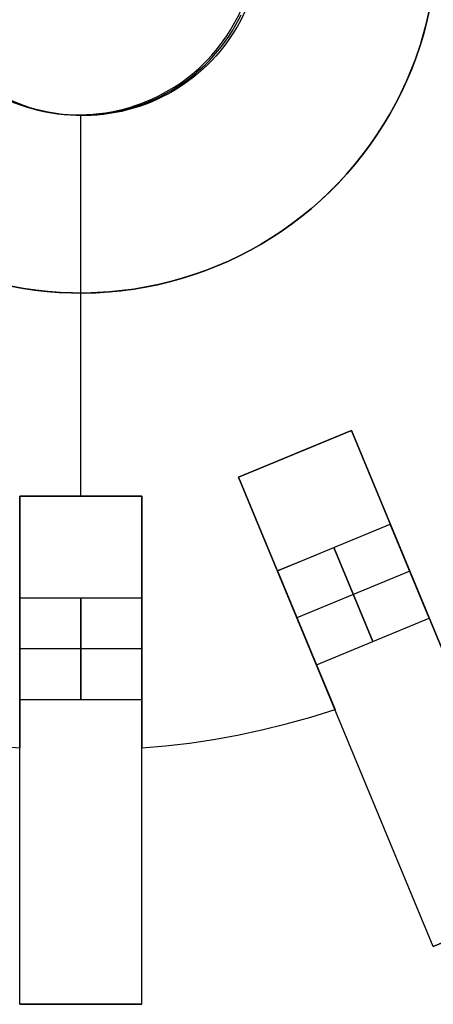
# Model space of a CAD drawing. Header units: millimetres. Extents: x 625 to 835, y -1439 to -1229.
# Tile 3 of 9: x 724 to 765, y -1439 to -1343. Entities that reach past the tile are written whole.
import ezdxf

# ---------------------------------------------------------------- set-up
doc = ezdxf.new("R2010")
doc.units = ezdxf.units.MM

msp = doc.modelspace()

# ---------------------------------------------------------------- linework, layer by layer
at = {"extrusion": (0.000142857, -2.84161e-05, 1)}
msp.add_lwpolyline([(697.664, -1321.03), (697.22, -1322.158), (696.814, -1323.301), (696.449, -1324.458), (696.124, -1325.626), (695.839, -1326.805), (695.596, -1327.993), (695.394, -1329.188), (695.233, -1330.39), (695.114, -1331.597), (695.037, -1332.807), (695.002, -1334.02), (695.009, -1335.232), (695.058, -1336.444), (695.149, -1337.653), (695.282, -1338.859), (695.457, -1340.059), (695.673, -1341.252), (695.93, -1342.437), (696.228, -1343.613), (696.566, -1344.777), (696.945, -1345.929), (697.363, -1347.067), (697.821, -1348.19), (698.317, -1349.297), (698.852, -1350.386), (699.423, -1351.455), (700.032, -1352.504), (700.676, -1353.531), (701.355, -1354.536), (702.069, -1355.516), (702.817, -1356.471), (703.597, -1357.4), (704.409, -1358.3), (705.251, -1359.173), (706.123, -1360.015), (707.024, -1360.827), (707.953, -1361.607), (708.908, -1362.355), (709.888, -1363.068), (710.892, -1363.748), (711.92, -1364.392), (712.969, -1365.001), (714.038, -1365.572), (715.127, -1366.107), (716.233, -1366.603), (717.357, -1367.06), (718.495, -1367.479), (719.647, -1367.858), (720.811, -1368.196), (721.987, -1368.494), (723.172, -1368.751), (724.365, -1368.967), (725.565, -1369.142), (726.771, -1369.275), (727.98, -1369.366), (729.192, -1369.415), (730.404, -1369.422), (731.616, -1369.387), (732.827, -1369.31), (734.034, -1369.191), (735.236, -1369.03), (736.431, -1368.828), (737.619, -1368.585), (738.798, -1368.3), (739.966, -1367.975), (741.123, -1367.61), (742.266, -1367.204), (743.394, -1366.76), (744.506, -1366.276), (745.601, -1365.755), (746.677, -1365.195), (747.733, -1364.599), (748.768, -1363.967), (749.78, -1363.299), (750.768, -1362.596), (751.732, -1361.86), (752.669, -1361.091), (753.579, -1360.289), (754.461, -1359.457), (755.314, -1358.594), (756.136, -1357.703), (756.927, -1356.784), (757.685, -1355.837), (758.41, -1354.865), (759.101, -1353.869), (759.758, -1352.849), (760.378, -1351.807), (760.962, -1350.744), (761.509, -1349.662), (762.018, -1348.561), (762.488, -1347.443), (762.92, -1346.31), (763.312, -1345.163), (763.664, -1344.002), (763.976, -1342.83), (764.246, -1341.648), (764.476, -1340.457), (764.664, -1339.259), (764.811, -1338.056), (764.916, -1336.847), (764.979, -1335.636), (765, -1334.424)], dxfattribs=at)
at = {"extrusion": (-0.000142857, 2.84161e-05, 1)}
msp.add_lwpolyline([(765.002, -1334.424), (764.981, -1335.637), (764.918, -1336.848), (764.813, -1338.056), (764.666, -1339.26), (764.478, -1340.458), (764.248, -1341.648), (763.977, -1342.83), (763.666, -1344.002), (763.314, -1345.163), (762.922, -1346.311), (762.49, -1347.444), (762.019, -1348.561), (761.511, -1349.662), (760.964, -1350.745), (760.38, -1351.807), (759.759, -1352.849), (759.103, -1353.869), (758.412, -1354.866), (757.687, -1355.838), (756.928, -1356.784), (756.138, -1357.703), (755.315, -1358.595), (754.463, -1359.457), (753.581, -1360.29), (752.671, -1361.091), (751.733, -1361.86), (750.77, -1362.597), (749.781, -1363.299), (748.769, -1363.967), (747.735, -1364.6), (746.679, -1365.196), (745.603, -1365.755), (744.508, -1366.277), (743.396, -1366.76), (742.267, -1367.205), (741.124, -1367.61), (739.968, -1367.975), (738.8, -1368.3), (737.621, -1368.585), (736.433, -1368.828), (735.237, -1369.03), (734.035, -1369.191), (732.828, -1369.31), (731.618, -1369.387), (730.406, -1369.422), (729.193, -1369.415), (727.982, -1369.366), (726.772, -1369.275), (725.567, -1369.142), (724.367, -1368.968), (723.174, -1368.752), (721.988, -1368.495), (720.813, -1368.197), (719.648, -1367.858), (718.496, -1367.479), (717.358, -1367.061), (716.235, -1366.603), (715.129, -1366.107), (714.04, -1365.573), (712.971, -1365.001), (711.922, -1364.393), (710.894, -1363.748), (709.89, -1363.069), (708.909, -1362.355), (707.955, -1361.607), (707.026, -1360.827), (706.125, -1360.016), (705.253, -1359.173), (704.41, -1358.301), (703.599, -1357.4), (702.819, -1356.471), (702.071, -1355.516), (701.357, -1354.536), (700.678, -1353.532), (700.033, -1352.504), (699.425, -1351.455), (698.853, -1350.386), (698.319, -1349.297), (697.823, -1348.191), (697.365, -1347.068), (696.947, -1345.93), (696.568, -1344.777), (696.229, -1343.613), (695.931, -1342.438), (695.674, -1341.252), (695.458, -1340.059), (695.284, -1338.859), (695.151, -1337.654), (695.06, -1336.444), (695.011, -1335.233), (695.004, -1334.02), (695.039, -1332.808), (695.116, -1331.598), (695.235, -1330.391), (695.396, -1329.189), (695.598, -1327.993), (695.841, -1326.805), (696.126, -1325.626), (696.451, -1324.458), (696.816, -1323.302), (697.221, -1322.159), (697.666, -1321.03)], dxfattribs=at)
at = {"extrusion": (0.000285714, -5.68321e-05, 1)}
msp.add_lwpolyline([(713.629, -1327.686), (713.406, -1328.251), (713.204, -1328.822), (713.021, -1329.4), (712.858, -1329.984), (712.716, -1330.574), (712.595, -1331.168), (712.493, -1331.766), (712.413, -1332.367), (712.354, -1332.97), (712.315, -1333.575), (712.298, -1334.181), (712.301, -1334.788), (712.326, -1335.394), (712.371, -1335.998), (712.438, -1336.601), (712.525, -1337.201), (712.633, -1337.798), (712.761, -1338.39), (712.91, -1338.978), (713.08, -1339.56), (713.269, -1340.136), (713.478, -1340.705), (713.707, -1341.267), (713.955, -1341.82), (714.222, -1342.364), (714.508, -1342.899), (714.812, -1343.424), (715.135, -1343.937), (715.474, -1344.439), (715.831, -1344.93), (716.205, -1345.407), (716.595, -1345.871), (717.001, -1346.322), (717.422, -1346.758), (717.858, -1347.179), (718.309, -1347.585), (718.773, -1347.975), (719.25, -1348.349), (719.741, -1348.706), (720.243, -1349.045), (720.756, -1349.368), (721.281, -1349.672), (721.816, -1349.958), (722.36, -1350.225), (722.913, -1350.473), (723.475, -1350.702), (724.044, -1350.911), (724.62, -1351.1), (725.202, -1351.27), (725.79, -1351.419), (726.382, -1351.547), (726.979, -1351.655), (727.579, -1351.742), (728.182, -1351.809), (728.786, -1351.854), (729.392, -1351.879), (729.999, -1351.882), (730.605, -1351.865), (731.21, -1351.826), (731.813, -1351.767), (732.414, -1351.687), (733.012, -1351.585), (733.606, -1351.464), (734.196, -1351.322), (734.78, -1351.159), (735.358, -1350.976), (735.929, -1350.774), (736.494, -1350.551), (737.05, -1350.31), (737.597, -1350.049), (738.135, -1349.769), (738.663, -1349.471), (739.18, -1349.155), (739.686, -1348.821), (740.181, -1348.47), (740.662, -1348.101), (741.131, -1347.717), (741.586, -1347.316), (742.027, -1346.9), (742.453, -1346.469), (742.865, -1346.023), (743.26, -1345.563), (743.639, -1345.09), (744.002, -1344.604), (744.347, -1344.106), (744.675, -1343.596), (744.986, -1343.075), (745.278, -1342.544), (745.551, -1342.002), (745.805, -1341.452), (746.041, -1340.893), (746.256, -1340.327), (746.452, -1339.753), (746.628, -1339.173), (746.784, -1338.587), (746.92, -1337.996), (747.035, -1337.4), (747.129, -1336.801), (747.202, -1336.199), (747.255, -1335.595), (747.286, -1334.99), (747.297, -1334.383)], dxfattribs=at)
at = {"extrusion": (-0.000285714, 5.68321e-05, 1)}
msp.add_lwpolyline([(747.707, -1334.465), (747.696, -1335.071), (747.665, -1335.677), (747.612, -1336.281), (747.539, -1336.883), (747.445, -1337.482), (747.33, -1338.077), (747.195, -1338.668), (747.039, -1339.254), (746.863, -1339.834), (746.667, -1340.408), (746.451, -1340.975), (746.216, -1341.534), (745.961, -1342.084), (745.688, -1342.625), (745.396, -1343.157), (745.086, -1343.678), (744.758, -1344.188), (744.412, -1344.686), (744.049, -1345.172), (743.67, -1345.645), (743.275, -1346.105), (742.864, -1346.55), (742.437, -1346.982), (741.997, -1347.398), (741.541, -1347.798), (741.073, -1348.183), (740.591, -1348.551), (740.097, -1348.903), (739.591, -1349.236), (739.073, -1349.553), (738.545, -1349.851), (738.007, -1350.13), (737.46, -1350.391), (736.904, -1350.633), (736.34, -1350.855), (735.768, -1351.058), (735.19, -1351.241), (734.606, -1351.403), (734.016, -1351.545), (733.422, -1351.667), (732.825, -1351.768), (732.224, -1351.848), (731.62, -1351.908), (731.015, -1351.946), (730.409, -1351.964), (729.803, -1351.96), (729.197, -1351.936), (728.592, -1351.89), (727.989, -1351.824), (727.389, -1351.737), (726.793, -1351.629), (726.2, -1351.5), (725.612, -1351.351), (725.03, -1351.182), (724.454, -1350.993), (723.885, -1350.783), (723.324, -1350.555), (722.77, -1350.306), (722.226, -1350.039), (721.691, -1349.753), (721.167, -1349.449), (720.653, -1349.127), (720.151, -1348.787), (719.661, -1348.43), (719.183, -1348.057), (718.719, -1347.667), (718.269, -1347.261), (717.832, -1346.839), (717.411, -1346.403), (717.005, -1345.953), (716.615, -1345.489), (716.242, -1345.011), (715.885, -1344.521), (715.545, -1344.019), (715.223, -1343.505), (714.918, -1342.981), (714.633, -1342.446), (714.365, -1341.902), (714.117, -1341.348), (713.889, -1340.787), (713.679, -1340.218), (713.49, -1339.642), (713.321, -1339.059), (713.172, -1338.472), (713.043, -1337.879), (712.935, -1337.282), (712.848, -1336.682), (712.781, -1336.08), (712.736, -1335.475), (712.711, -1334.869), (712.708, -1334.263), (712.726, -1333.657), (712.764, -1333.052), (712.823, -1332.448), (712.904, -1331.847), (713.005, -1331.249), (713.127, -1330.655), (713.269, -1330.066), (713.431, -1329.482), (713.614, -1328.904), (713.817, -1328.332), (714.039, -1327.768)], dxfattribs=at)
for points in [[(723.06, -1368.729), (724.255, -1368.949), (725.457, -1369.128), (726.664, -1369.265), (727.875, -1369.359), (729.089, -1369.412), (730.304, -1369.423), (731.518, -1369.391), (732.731, -1369.317), (733.94, -1369.201), (735.145, -1369.044), (736.343, -1368.844), (737.534, -1368.603), (738.716, -1368.321), (739.887, -1367.998), (741.046, -1367.635), (742.192, -1367.232), (743.324, -1366.789), (744.439, -1366.307), (745.537, -1365.786), (746.616, -1365.228), (747.675, -1364.633), (748.713, -1364.001), (749.728, -1363.334), (750.72, -1362.632), (751.686, -1361.896), (752.627, -1361.127), (753.54, -1360.325), (754.424, -1359.493), (755.28, -1358.63), (756.105, -1357.738), (756.898, -1356.818), (757.659, -1355.871), (758.387, -1354.898), (759.08, -1353.9), (759.739, -1352.879), (760.361, -1351.836), (760.947, -1350.772), (761.496, -1349.688), (762.007, -1348.586), (762.479, -1347.466), (762.912, -1346.331), (763.306, -1345.182), (763.659, -1344.019), (763.972, -1342.845), (764.244, -1341.661)], [(723.62, -1350.719), (724.189, -1350.931), (724.766, -1351.123), (725.349, -1351.294), (725.937, -1351.446), (726.53, -1351.576), (727.127, -1351.687), (727.728, -1351.776), (728.332, -1351.844), (728.938, -1351.892), (729.544, -1351.918), (730.152, -1351.923), (730.759, -1351.907), (731.365, -1351.871), (731.97, -1351.813), (732.572, -1351.734), (733.172, -1351.634), (733.767, -1351.514), (734.358, -1351.373), (734.944, -1351.211), (735.523, -1351.029), (736.096, -1350.828), (736.662, -1350.606), (737.219, -1350.365), (737.768, -1350.105), (738.308, -1349.826), (738.838, -1349.528), (739.356, -1349.213), (739.864, -1348.879), (740.36, -1348.528), (740.843, -1348.16), (741.313, -1347.775), (741.77, -1347.375), (742.212, -1346.958), (742.64, -1346.527), (743.052, -1346.081), (743.449, -1345.621), (743.83, -1345.147), (744.193, -1344.661), (744.54, -1344.162), (744.869, -1343.652), (745.181, -1343.13), (745.474, -1342.598), (745.748, -1342.056)], [(730, -1389.424), (730, -1351.924)], [(730, -1389.424), (730, -1351.924)], [(730, -1389.424), (730, -1369.424)], [(730, -1389.424), (730, -1369.424)], [(756.591, -1382.941), (745.504, -1387.533)], [(745.504, -1387.533), (756.591, -1382.941)], [(745.504, -1387.533), (756.591, -1382.941)], [(745.504, -1387.533), (756.591, -1382.941)], [(756.591, -1382.941), (745.504, -1387.533)], [(756.591, -1382.941), (751.048, -1385.237)], [(762.331, -1396.799), (756.591, -1382.941)], [(756.591, -1382.941), (762.331, -1396.799)], [(762.331, -1396.799), (756.591, -1382.941)], [(756.591, -1382.941), (762.331, -1396.799)], [(775.725, -1429.135), (756.591, -1382.941)], [(745.504, -1387.533), (751.245, -1401.392)], [(751.245, -1401.392), (745.504, -1387.533)], [(745.504, -1387.533), (751.245, -1401.392)], [(751.245, -1401.392), (745.504, -1387.533)], [(764.638, -1433.727), (745.504, -1387.533)], [(736, -1389.424), (724, -1389.424)], [(724, -1389.424), (736, -1389.424)], [(724, -1389.424), (736, -1389.424)], [(724, -1389.424), (736, -1389.424)], [(724, -1389.424), (724, -1404.424)], [(724, -1404.424), (724, -1389.424)], [(724, -1389.424), (724, -1404.424)], [(724, -1404.424), (724, -1389.424)], [(736, -1389.424), (724, -1389.424)], [(724, -1439.424), (724, -1389.424)], [(736, -1404.424), (736, -1389.424)], [(736, -1389.424), (736, -1404.424)], [(736, -1404.424), (736, -1389.424)], [(736, -1389.424), (736, -1404.424)], [(736, -1439.424), (736, -1389.424)], [(749.331, -1396.772), (760.418, -1392.18)], [(749.331, -1396.772), (760.418, -1392.18)], [(764.245, -1401.419), (760.418, -1392.18)], [(760.418, -1392.18), (764.245, -1401.419)], [(753.027, -1395.241), (749.331, -1396.772)], [(758.701, -1403.715), (754.874, -1394.476)], [(754.874, -1394.476), (758.701, -1403.715)], [(749.331, -1396.772), (753.158, -1406.011)], [(753.158, -1406.011), (749.331, -1396.772)], [(762.331, -1396.799), (751.245, -1401.392)], [(762.331, -1396.799), (751.245, -1401.392)], [(766.072, -1405.83), (762.331, -1396.799)], [(762.331, -1396.799), (766.072, -1405.83)], [(766.072, -1405.83), (762.331, -1396.799)], [(762.331, -1396.799), (766.072, -1405.83)], [(724, -1399.424), (736, -1399.424)], [(724, -1399.424), (724, -1409.424)], [(724, -1409.424), (724, -1399.424)], [(724, -1399.424), (736, -1399.424)], [(730, -1409.424), (730, -1399.424)], [(730, -1399.424), (730, -1409.424)], [(736, -1409.424), (736, -1399.424)], [(736, -1399.424), (736, -1409.424)], [(751.245, -1401.392), (754.985, -1410.422)], [(754.985, -1410.422), (751.245, -1401.392)], [(751.245, -1401.392), (754.985, -1410.422)], [(754.985, -1410.422), (751.245, -1401.392)], [(753.158, -1406.011), (764.245, -1401.419)], [(753.158, -1406.011), (764.245, -1401.419)], [(724, -1404.424), (724, -1414.199)], [(724, -1414.199), (724, -1404.424)], [(724, -1404.424), (724, -1414.199)], [(724, -1414.199), (724, -1404.424)], [(736, -1404.424), (724, -1404.424)], [(736, -1404.424), (724, -1404.424)], [(736, -1414.199), (736, -1404.424)], [(736, -1404.424), (736, -1414.199)], [(736, -1414.199), (736, -1404.424)], [(736, -1404.424), (736, -1414.199)], [(724, -1409.424), (736, -1409.424)], [(724, -1409.424), (736, -1409.424)], [(705.015, -1410.422), (707.246, -1411.12), (709.521, -1411.758), (711.84, -1412.336), (714.2, -1412.848), (716.599, -1413.294), (719.034, -1413.669), (721.502, -1413.971), (724, -1414.199)], [(705.015, -1410.422), (707.246, -1411.12), (709.521, -1411.758), (711.84, -1412.336), (714.2, -1412.848), (716.599, -1413.294), (719.034, -1413.669), (721.502, -1413.971), (724, -1414.199)], [(705.015, -1410.422), (707.246, -1411.12), (709.521, -1411.758), (711.84, -1412.336), (714.2, -1412.848), (716.599, -1413.294), (719.034, -1413.669), (721.502, -1413.971), (724, -1414.199)], [(705.015, -1410.422), (707.246, -1411.12), (709.521, -1411.758), (711.84, -1412.336), (714.2, -1412.848), (716.599, -1413.294), (719.034, -1413.669), (721.502, -1413.971), (724, -1414.199)], [(705.015, -1410.422), (707.246, -1411.12), (709.521, -1411.758), (711.84, -1412.336), (714.2, -1412.848), (716.599, -1413.294), (719.034, -1413.669), (721.502, -1413.971), (724, -1414.199)], [(736, -1414.199), (738.328, -1413.989), (740.675, -1413.709), (743.038, -1413.354), (745.415, -1412.925), (747.801, -1412.418), (750.194, -1411.833), (752.59, -1411.168), (754.985, -1410.422)], [(736, -1414.199), (738.328, -1413.989), (740.675, -1413.709), (743.038, -1413.354), (745.415, -1412.925), (747.801, -1412.418), (750.194, -1411.833), (752.59, -1411.168), (754.985, -1410.422)], [(736, -1414.199), (738.328, -1413.989), (740.675, -1413.709), (743.038, -1413.354), (745.415, -1412.925), (747.801, -1412.418), (750.194, -1411.833), (752.59, -1411.168), (754.985, -1410.422)], [(736, -1414.199), (738.328, -1413.989), (740.675, -1413.709), (743.038, -1413.354), (745.415, -1412.925), (747.801, -1412.418), (750.194, -1411.833), (752.59, -1411.168), (754.985, -1410.422)], [(736, -1414.199), (738.328, -1413.989), (740.675, -1413.709), (743.038, -1413.354), (745.415, -1412.925), (747.801, -1412.418), (750.194, -1411.833), (752.59, -1411.168), (754.985, -1410.422)], [(736, -1414.199), (738.328, -1413.989), (740.675, -1413.709), (743.038, -1413.354), (745.415, -1412.925), (747.801, -1412.418), (750.194, -1411.833), (752.59, -1411.168), (754.985, -1410.422)], [(764.638, -1433.727), (775.725, -1429.135)], [(764.638, -1433.727), (775.725, -1429.135)], [(775.725, -1429.135), (764.638, -1433.727)], [(724, -1439.424), (736, -1439.424)], [(724, -1439.424), (736, -1439.424)], [(736, -1439.424), (724, -1439.424)]]:
    msp.add_lwpolyline(points)
at = {"extrusion": (1, 0, 0)}
for points in [[(-1351.924, 711.99), (-1351.924, 724.01)], [(-1369.424, -0.01), (-1369.424, 12.01)], [(-1382.941, 712), (-1382.941, 12)], [(-1385.237, 712), (-1385.237, 12)], [(-1387.533, 12), (-1387.533, 712)], [(-1389.424, 12), (-1389.424, 712)], [(-1389.424, 724), (-1389.43, 724.341), (-1389.447, 724.682), (-1389.476, 725.023), (-1389.517, 725.362), (-1389.569, 725.699), (-1389.633, 726.035), (-1389.708, 726.368), (-1389.795, 726.698), (-1389.892, 727.025), (-1390.001, 727.349), (-1390.121, 727.669), (-1390.252, 727.984), (-1390.393, 728.295), (-1390.545, 728.601), (-1390.707, 728.901), (-1390.88, 729.196), (-1391.062, 729.485), (-1391.254, 729.767), (-1391.456, 730.042), (-1391.667, 730.311), (-1391.887, 730.572), (-1392.116, 730.826), (-1392.353, 731.071), (-1392.598, 731.308), (-1392.852, 731.537), (-1393.113, 731.757), (-1393.382, 731.968), (-1393.657, 732.17), (-1393.939, 732.362), (-1394.228, 732.544), (-1394.523, 732.717), (-1394.823, 732.879), (-1395.129, 733.031), (-1395.44, 733.172), (-1395.755, 733.303), (-1396.075, 733.423), (-1396.399, 733.531), (-1396.726, 733.629), (-1397.056, 733.716), (-1397.389, 733.791), (-1397.725, 733.855), (-1398.062, 733.907), (-1398.401, 733.948), (-1398.741, 733.977), (-1399.083, 733.994), (-1399.424, 734)], [(-1399.424, -10), (-1399.083, -9.994), (-1398.741, -9.977), (-1398.401, -9.948), (-1398.062, -9.907), (-1397.725, -9.855), (-1397.389, -9.791), (-1397.056, -9.716), (-1396.726, -9.629), (-1396.399, -9.531), (-1396.075, -9.423), (-1395.755, -9.303), (-1395.44, -9.172), (-1395.129, -9.031), (-1394.823, -8.879), (-1394.523, -8.717), (-1394.228, -8.544), (-1393.939, -8.362), (-1393.657, -8.17), (-1393.382, -7.968), (-1393.113, -7.757), (-1392.852, -7.537), (-1392.598, -7.308), (-1392.353, -7.071), (-1392.116, -6.826), (-1391.887, -6.572), (-1391.667, -6.311), (-1391.456, -6.042), (-1391.254, -5.767), (-1391.062, -5.485), (-1390.88, -5.196), (-1390.707, -4.901), (-1390.545, -4.601), (-1390.393, -4.295), (-1390.252, -3.984), (-1390.121, -3.669), (-1390.001, -3.349), (-1389.892, -3.025), (-1389.795, -2.698), (-1389.708, -2.368), (-1389.633, -2.035), (-1389.569, -1.699), (-1389.517, -1.362), (-1389.476, -1.023), (-1389.447, -0.682), (-1389.43, -0.341), (-1389.424, 0)], [(-1389.424, 712), (-1389.424, 12)], [(-1399.424, 734), (-1399.083, 733.994), (-1398.741, 733.977), (-1398.401, 733.948), (-1398.062, 733.907), (-1397.725, 733.855), (-1397.389, 733.791), (-1397.056, 733.716), (-1396.726, 733.629), (-1396.399, 733.531), (-1396.075, 733.423), (-1395.755, 733.303), (-1395.44, 733.172), (-1395.129, 733.031), (-1394.823, 732.879), (-1394.523, 732.717), (-1394.228, 732.544), (-1393.939, 732.362), (-1393.657, 732.17), (-1393.382, 731.968), (-1393.113, 731.757), (-1392.852, 731.537), (-1392.598, 731.308), (-1392.353, 731.071), (-1392.116, 730.826), (-1391.887, 730.572), (-1391.667, 730.311), (-1391.456, 730.042), (-1391.254, 729.767), (-1391.062, 729.485), (-1390.88, 729.196), (-1390.707, 728.901), (-1390.545, 728.601), (-1390.393, 728.295), (-1390.252, 727.984), (-1390.121, 727.669), (-1390.001, 727.349), (-1389.892, 727.025), (-1389.795, 726.698), (-1389.708, 726.368), (-1389.633, 726.035), (-1389.569, 725.699), (-1389.517, 725.362), (-1389.476, 725.023), (-1389.447, 724.682), (-1389.43, 724.341), (-1389.424, 724)], [(-1389.424, 0), (-1389.43, -0.341), (-1389.447, -0.682), (-1389.476, -1.023), (-1389.517, -1.362), (-1389.569, -1.699), (-1389.633, -2.035), (-1389.708, -2.368), (-1389.795, -2.698), (-1389.892, -3.025), (-1390.001, -3.349), (-1390.121, -3.669), (-1390.252, -3.984), (-1390.393, -4.295), (-1390.545, -4.601), (-1390.707, -4.901), (-1390.88, -5.196), (-1391.062, -5.485), (-1391.254, -5.767), (-1391.456, -6.042), (-1391.667, -6.311), (-1391.887, -6.572), (-1392.116, -6.826), (-1392.353, -7.071), (-1392.598, -7.308), (-1392.852, -7.537), (-1393.113, -7.757), (-1393.382, -7.968), (-1393.657, -8.17), (-1393.939, -8.362), (-1394.228, -8.544), (-1394.523, -8.717), (-1394.823, -8.879), (-1395.129, -9.031), (-1395.44, -9.172), (-1395.755, -9.303), (-1396.075, -9.423), (-1396.399, -9.531), (-1396.726, -9.629), (-1397.056, -9.716), (-1397.389, -9.791), (-1397.725, -9.855), (-1398.062, -9.907), (-1398.401, -9.948), (-1398.741, -9.977), (-1399.083, -9.994), (-1399.424, -10)], [(-1389.424, 712), (-1389.424, 12)], [(-1399.424, 734), (-1399.083, 733.994), (-1398.741, 733.977), (-1398.401, 733.948), (-1398.062, 733.907), (-1397.725, 733.855), (-1397.389, 733.791), (-1397.056, 733.716), (-1396.726, 733.629), (-1396.399, 733.531), (-1396.075, 733.423), (-1395.755, 733.303), (-1395.44, 733.172), (-1395.129, 733.031), (-1394.823, 732.879), (-1394.523, 732.717), (-1394.228, 732.544), (-1393.939, 732.362), (-1393.657, 732.17), (-1393.382, 731.968), (-1393.113, 731.757), (-1392.852, 731.537), (-1392.598, 731.308), (-1392.353, 731.071), (-1392.116, 730.826), (-1391.887, 730.572), (-1391.667, 730.311), (-1391.456, 730.042), (-1391.254, 729.767), (-1391.062, 729.485), (-1390.88, 729.196), (-1390.707, 728.901), (-1390.545, 728.601), (-1390.393, 728.295), (-1390.252, 727.984), (-1390.121, 727.669), (-1390.001, 727.349), (-1389.892, 727.025), (-1389.795, 726.698), (-1389.708, 726.368), (-1389.633, 726.035), (-1389.569, 725.699), (-1389.517, 725.362), (-1389.476, 725.023), (-1389.447, 724.682), (-1389.43, 724.341), (-1389.424, 724)], [(-1389.424, 0), (-1389.43, -0.341), (-1389.447, -0.682), (-1389.476, -1.023), (-1389.517, -1.362), (-1389.569, -1.699), (-1389.633, -2.035), (-1389.708, -2.368), (-1389.795, -2.698), (-1389.892, -3.025), (-1390.001, -3.349), (-1390.121, -3.669), (-1390.252, -3.984), (-1390.393, -4.295), (-1390.545, -4.601), (-1390.707, -4.901), (-1390.88, -5.196), (-1391.062, -5.485), (-1391.254, -5.767), (-1391.456, -6.042), (-1391.667, -6.311), (-1391.887, -6.572), (-1392.116, -6.826), (-1392.353, -7.071), (-1392.598, -7.308), (-1392.852, -7.537), (-1393.113, -7.757), (-1393.382, -7.968), (-1393.657, -8.17), (-1393.939, -8.362), (-1394.228, -8.544), (-1394.523, -8.717), (-1394.823, -8.879), (-1395.129, -9.031), (-1395.44, -9.172), (-1395.755, -9.303), (-1396.075, -9.423), (-1396.399, -9.531), (-1396.726, -9.629), (-1397.056, -9.716), (-1397.389, -9.791), (-1397.725, -9.855), (-1398.062, -9.907), (-1398.401, -9.948), (-1398.741, -9.977), (-1399.083, -9.994), (-1399.424, -10)], [(-1409.424, 734), (-1410.448, 733.983), (-1411.471, 733.93), (-1412.492, 733.843), (-1413.509, 733.721), (-1414.521, 733.564), (-1415.528, 733.373), (-1416.527, 733.147), (-1417.518, 732.888), (-1418.499, 732.594), (-1419.47, 732.268), (-1420.43, 731.908), (-1421.376, 731.516), (-1422.308, 731.092), (-1423.226, 730.637), (-1424.127, 730.15), (-1425.011, 729.633), (-1425.877, 729.085), (-1426.724, 728.509), (-1427.551, 727.904), (-1428.357, 727.271), (-1429.14, 726.611), (-1429.901, 725.925), (-1430.637, 725.213), (-1431.349, 724.477), (-1432.035, 723.716), (-1432.695, 722.933), (-1433.328, 722.127), (-1433.933, 721.3), (-1434.509, 720.454), (-1435.057, 719.588), (-1435.574, 718.703), (-1436.06, 717.802), (-1436.516, 716.885), (-1436.94, 715.952), (-1437.332, 715.006), (-1437.692, 714.046), (-1438.018, 713.075), (-1438.311, 712.094), (-1438.571, 711.103), (-1438.796, 710.104), (-1438.988, 709.097), (-1439.145, 708.085), (-1439.267, 707.068), (-1439.354, 706.047), (-1439.406, 705.024), (-1439.424, 704)], [(-1439.424, 20), (-1439.406, 18.976), (-1439.354, 17.953), (-1439.267, 16.932), (-1439.145, 15.915), (-1438.988, 14.903), (-1438.796, 13.896), (-1438.571, 12.897), (-1438.311, 11.906), (-1438.018, 10.925), (-1437.692, 9.954), (-1437.332, 8.994), (-1436.94, 8.048), (-1436.516, 7.115), (-1436.06, 6.198), (-1435.574, 5.297), (-1435.057, 4.412), (-1434.509, 3.546), (-1433.933, 2.7), (-1433.328, 1.873), (-1432.695, 1.067), (-1432.035, 0.284), (-1431.349, -0.477), (-1430.637, -1.213), (-1429.901, -1.925), (-1429.14, -2.611), (-1428.357, -3.271), (-1427.551, -3.904), (-1426.724, -4.509), (-1425.877, -5.085), (-1425.011, -5.633), (-1424.127, -6.15), (-1423.226, -6.637), (-1422.308, -7.092), (-1421.376, -7.516), (-1420.43, -7.908), (-1419.47, -8.268), (-1418.499, -8.594), (-1417.518, -8.888), (-1416.527, -9.147), (-1415.528, -9.373), (-1414.521, -9.564), (-1413.509, -9.721), (-1412.492, -9.843), (-1411.471, -9.93), (-1410.448, -9.983), (-1409.424, -10)], [(-1439.424, 704), (-1439.406, 705.024), (-1439.354, 706.047), (-1439.267, 707.068), (-1439.145, 708.085), (-1438.988, 709.097), (-1438.796, 710.104), (-1438.571, 711.103), (-1438.311, 712.094), (-1438.018, 713.075), (-1437.692, 714.046), (-1437.332, 715.006), (-1436.94, 715.952), (-1436.516, 716.885), (-1436.06, 717.802), (-1435.574, 718.703), (-1435.057, 719.588), (-1434.509, 720.454), (-1433.933, 721.3), (-1433.328, 722.127), (-1432.695, 722.933), (-1432.035, 723.716), (-1431.349, 724.477), (-1430.637, 725.213), (-1429.901, 725.925), (-1429.14, 726.611), (-1428.357, 727.271), (-1427.551, 727.904), (-1426.724, 728.509), (-1425.877, 729.085), (-1425.011, 729.633), (-1424.127, 730.15), (-1423.226, 730.637), (-1422.308, 731.092), (-1421.376, 731.516), (-1420.43, 731.908), (-1419.47, 732.268), (-1418.499, 732.594), (-1417.518, 732.888), (-1416.527, 733.147), (-1415.528, 733.373), (-1414.521, 733.564), (-1413.509, 733.721), (-1412.492, 733.843), (-1411.471, 733.93), (-1410.448, 733.983), (-1409.424, 734)], [(-1409.424, -10), (-1410.448, -9.983), (-1411.471, -9.93), (-1412.492, -9.843), (-1413.509, -9.721), (-1414.521, -9.564), (-1415.528, -9.373), (-1416.527, -9.147), (-1417.518, -8.888), (-1418.499, -8.594), (-1419.47, -8.268), (-1420.43, -7.908), (-1421.376, -7.516), (-1422.308, -7.092), (-1423.226, -6.637), (-1424.127, -6.15), (-1425.011, -5.633), (-1425.877, -5.085), (-1426.724, -4.509), (-1427.551, -3.904), (-1428.357, -3.271), (-1429.14, -2.611), (-1429.901, -1.925), (-1430.637, -1.213), (-1431.349, -0.477), (-1432.035, 0.284), (-1432.695, 1.067), (-1433.328, 1.873), (-1433.933, 2.7), (-1434.509, 3.546), (-1435.057, 4.412), (-1435.574, 5.297), (-1436.06, 6.198), (-1436.516, 7.115), (-1436.94, 8.048), (-1437.332, 8.994), (-1437.692, 9.954), (-1438.018, 10.925), (-1438.311, 11.906), (-1438.571, 12.897), (-1438.796, 13.896), (-1438.988, 14.903), (-1439.145, 15.915), (-1439.267, 16.932), (-1439.354, 17.953), (-1439.406, 18.976), (-1439.424, 20)], [(-1439.424, 704), (-1439.406, 705.024), (-1439.354, 706.047), (-1439.267, 707.068), (-1439.145, 708.085), (-1438.988, 709.097), (-1438.796, 710.104), (-1438.571, 711.103), (-1438.311, 712.094), (-1438.018, 713.075), (-1437.692, 714.046), (-1437.332, 715.006), (-1436.94, 715.952), (-1436.516, 716.885), (-1436.06, 717.802), (-1435.574, 718.703), (-1435.057, 719.588), (-1434.509, 720.454), (-1433.933, 721.3), (-1433.328, 722.127), (-1432.695, 722.933), (-1432.035, 723.716), (-1431.349, 724.477), (-1430.637, 725.213), (-1429.901, 725.925), (-1429.14, 726.611), (-1428.357, 727.271), (-1427.551, 727.904), (-1426.724, 728.509), (-1425.877, 729.085), (-1425.011, 729.633), (-1424.127, 730.15), (-1423.226, 730.637), (-1422.308, 731.092), (-1421.376, 731.516), (-1420.43, 731.908), (-1419.47, 732.268), (-1418.499, 732.594), (-1417.518, 732.888), (-1416.527, 733.147), (-1415.528, 733.373), (-1414.521, 733.564), (-1413.509, 733.721), (-1412.492, 733.843), (-1411.471, 733.93), (-1410.448, 733.983), (-1409.424, 734)], [(-1409.424, -10), (-1410.448, -9.983), (-1411.471, -9.93), (-1412.492, -9.843), (-1413.509, -9.721), (-1414.521, -9.564), (-1415.528, -9.373), (-1416.527, -9.147), (-1417.518, -8.888), (-1418.499, -8.594), (-1419.47, -8.268), (-1420.43, -7.908), (-1421.376, -7.516), (-1422.308, -7.092), (-1423.226, -6.637), (-1424.127, -6.15), (-1425.011, -5.633), (-1425.877, -5.085), (-1426.724, -4.509), (-1427.551, -3.904), (-1428.357, -3.271), (-1429.14, -2.611), (-1429.901, -1.925), (-1430.637, -1.213), (-1431.349, -0.477), (-1432.035, 0.284), (-1432.695, 1.067), (-1433.328, 1.873), (-1433.933, 2.7), (-1434.509, 3.546), (-1435.057, 4.412), (-1435.574, 5.297), (-1436.06, 6.198), (-1436.516, 7.115), (-1436.94, 8.048), (-1437.332, 8.994), (-1437.692, 9.954), (-1438.018, 10.925), (-1438.311, 11.906), (-1438.571, 12.897), (-1438.796, 13.896), (-1438.988, 14.903), (-1439.145, 15.915), (-1439.267, 16.932), (-1439.354, 17.953), (-1439.406, 18.976), (-1439.424, 20)], [(-1410.422, 0), (-1410.422, 12)], [(-1410.422, 712), (-1410.422, 724)], [(-1410.63, 733.58), (-1410.63, -9.58)], [(-1414.199, 0), (-1414.199, 12)], [(-1414.199, 712), (-1414.199, 724)], [(-1414.424, 733.58), (-1414.424, -9.58)], [(-1414.199, 0), (-1414.199, 12)], [(-1414.199, 712), (-1414.199, 724)], [(-1414.424, 733.58), (-1414.424, -9.58)], [(-1433.727, 704), (-1433.727, 20)], [(-1439.424, 704), (-1439.424, 20)], [(-1439.424, 20), (-1439.424, 704)], [(-1439.424, 20), (-1439.424, 704)]]:
    msp.add_lwpolyline(points, dxfattribs=at)
at = {"extrusion": (0.92388, 0.382683, 1.30348e-14)}
msp.add_lwpolyline([(-1577.206, 734), (-1576.864, 733.994), (-1576.523, 733.977), (-1576.183, 733.948), (-1575.844, 733.907), (-1575.507, 733.855), (-1575.171, 733.791), (-1574.838, 733.716), (-1574.508, 733.629), (-1574.181, 733.531), (-1573.857, 733.423), (-1573.537, 733.303), (-1573.222, 733.172), (-1572.911, 733.031), (-1572.605, 732.879), (-1572.305, 732.717), (-1572.01, 732.544), (-1571.721, 732.362), (-1571.439, 732.17), (-1571.163, 731.968), (-1570.895, 731.757), (-1570.634, 731.537), (-1570.38, 731.308), (-1570.135, 731.071), (-1569.897, 730.826), (-1569.669, 730.572), (-1569.449, 730.311), (-1569.238, 730.042), (-1569.036, 729.767), (-1568.844, 729.485), (-1568.662, 729.196), (-1568.489, 728.901), (-1568.327, 728.601), (-1568.175, 728.295), (-1568.034, 727.984), (-1567.903, 727.669), (-1567.783, 727.349), (-1567.674, 727.025), (-1567.577, 726.698), (-1567.49, 726.368), (-1567.415, 726.035), (-1567.351, 725.699), (-1567.299, 725.362), (-1567.258, 725.023), (-1567.229, 724.682), (-1567.212, 724.341), (-1567.206, 724)], dxfattribs=at)
at = {"extrusion": (0.92388, 0.382683, 9.25726e-15)}
msp.add_lwpolyline([(-1567.206, 0), (-1567.212, -0.341), (-1567.229, -0.682), (-1567.258, -1.023), (-1567.299, -1.362), (-1567.351, -1.699), (-1567.415, -2.035), (-1567.49, -2.368), (-1567.577, -2.698), (-1567.674, -3.025), (-1567.783, -3.349), (-1567.903, -3.669), (-1568.034, -3.984), (-1568.175, -4.295), (-1568.327, -4.601), (-1568.489, -4.901), (-1568.662, -5.196), (-1568.844, -5.485), (-1569.036, -5.767), (-1569.238, -6.042), (-1569.449, -6.311), (-1569.669, -6.572), (-1569.897, -6.826), (-1570.135, -7.071), (-1570.38, -7.308), (-1570.634, -7.537), (-1570.895, -7.757), (-1571.163, -7.968), (-1571.439, -8.17), (-1571.721, -8.362), (-1572.01, -8.544), (-1572.305, -8.717), (-1572.605, -8.879), (-1572.911, -9.031), (-1573.222, -9.172), (-1573.537, -9.303), (-1573.857, -9.423), (-1574.181, -9.531), (-1574.508, -9.629), (-1574.838, -9.716), (-1575.171, -9.791), (-1575.507, -9.855), (-1575.844, -9.907), (-1576.183, -9.948), (-1576.523, -9.977), (-1576.864, -9.994), (-1577.206, -10)], dxfattribs=at)
at = {"extrusion": (0.92388, 0.382683, 2.51161e-15)}
msp.add_lwpolyline([(-1577.206, 734), (-1576.864, 733.994), (-1576.523, 733.977), (-1576.183, 733.948), (-1575.844, 733.907), (-1575.507, 733.855), (-1575.171, 733.791), (-1574.838, 733.716), (-1574.508, 733.629), (-1574.181, 733.531), (-1573.857, 733.423), (-1573.537, 733.303), (-1573.222, 733.172), (-1572.911, 733.031), (-1572.605, 732.879), (-1572.305, 732.717), (-1572.01, 732.544), (-1571.721, 732.362), (-1571.439, 732.17), (-1571.163, 731.968), (-1570.895, 731.757), (-1570.634, 731.537), (-1570.38, 731.308), (-1570.135, 731.071), (-1569.897, 730.826), (-1569.669, 730.572), (-1569.449, 730.311), (-1569.238, 730.042), (-1569.036, 729.767), (-1568.844, 729.485), (-1568.662, 729.196), (-1568.489, 728.901), (-1568.327, 728.601), (-1568.175, 728.295), (-1568.034, 727.984), (-1567.903, 727.669), (-1567.783, 727.349), (-1567.674, 727.025), (-1567.577, 726.698), (-1567.49, 726.368), (-1567.415, 726.035), (-1567.351, 725.699), (-1567.299, 725.362), (-1567.258, 725.023), (-1567.229, 724.682), (-1567.212, 724.341), (-1567.206, 724)], dxfattribs=at)
at = {"extrusion": (0.92388, 0.382683, -5.58192e-15)}
msp.add_lwpolyline([(-1567.206, 0), (-1567.212, -0.341), (-1567.229, -0.682), (-1567.258, -1.023), (-1567.299, -1.362), (-1567.351, -1.699), (-1567.415, -2.035), (-1567.49, -2.368), (-1567.577, -2.698), (-1567.674, -3.025), (-1567.783, -3.349), (-1567.903, -3.669), (-1568.034, -3.984), (-1568.175, -4.295), (-1568.327, -4.601), (-1568.489, -4.901), (-1568.662, -5.196), (-1568.844, -5.485), (-1569.036, -5.767), (-1569.238, -6.042), (-1569.449, -6.311), (-1569.669, -6.572), (-1569.897, -6.826), (-1570.135, -7.071), (-1570.38, -7.308), (-1570.634, -7.537), (-1570.895, -7.757), (-1571.163, -7.968), (-1571.439, -8.17), (-1571.721, -8.362), (-1572.01, -8.544), (-1572.305, -8.717), (-1572.605, -8.879), (-1572.911, -9.031), (-1573.222, -9.172), (-1573.537, -9.303), (-1573.857, -9.423), (-1574.181, -9.531), (-1574.508, -9.629), (-1574.838, -9.716), (-1575.171, -9.791), (-1575.507, -9.855), (-1575.844, -9.907), (-1576.183, -9.948), (-1576.523, -9.977), (-1576.864, -9.994), (-1577.206, -10)], dxfattribs=at)
at = {"extrusion": (0.92388, 0.382683, -1.9775e-14)}
msp.add_lwpolyline([(-1567.206, 724), (-1567.212, 724.341), (-1567.229, 724.682), (-1567.258, 725.023), (-1567.299, 725.362), (-1567.351, 725.699), (-1567.415, 726.035), (-1567.49, 726.368), (-1567.577, 726.698), (-1567.674, 727.025), (-1567.783, 727.349), (-1567.903, 727.669), (-1568.034, 727.984), (-1568.175, 728.295), (-1568.327, 728.601), (-1568.489, 728.901), (-1568.662, 729.196), (-1568.844, 729.485), (-1569.036, 729.767), (-1569.238, 730.042), (-1569.449, 730.311), (-1569.669, 730.572), (-1569.897, 730.826), (-1570.135, 731.071), (-1570.38, 731.308), (-1570.634, 731.537), (-1570.895, 731.757), (-1571.163, 731.968), (-1571.439, 732.17), (-1571.721, 732.362), (-1572.01, 732.544), (-1572.305, 732.717), (-1572.605, 732.879), (-1572.911, 733.031), (-1573.222, 733.172), (-1573.537, 733.303), (-1573.857, 733.423), (-1574.181, 733.531), (-1574.508, 733.629), (-1574.838, 733.716), (-1575.171, 733.791), (-1575.507, 733.855), (-1575.844, 733.907), (-1576.183, 733.948), (-1576.523, 733.977), (-1576.864, 733.994), (-1577.206, 734)], dxfattribs=at)
at = {"extrusion": (0.92388, 0.382683, 2.71875e-14)}
msp.add_lwpolyline([(-1567.206, 0), (-1567.212, -0.341), (-1567.229, -0.682), (-1567.258, -1.023), (-1567.299, -1.362), (-1567.351, -1.699), (-1567.415, -2.035), (-1567.49, -2.368), (-1567.577, -2.698), (-1567.674, -3.025), (-1567.783, -3.349), (-1567.903, -3.669), (-1568.034, -3.984), (-1568.175, -4.295), (-1568.327, -4.601), (-1568.489, -4.901), (-1568.662, -5.196), (-1568.844, -5.485), (-1569.036, -5.767), (-1569.238, -6.042), (-1569.449, -6.311), (-1569.669, -6.572), (-1569.897, -6.826), (-1570.135, -7.071), (-1570.38, -7.308), (-1570.634, -7.537), (-1570.895, -7.757), (-1571.163, -7.968), (-1571.439, -8.17), (-1571.721, -8.362), (-1572.01, -8.544), (-1572.305, -8.717), (-1572.605, -8.879), (-1572.911, -9.031), (-1573.222, -9.172), (-1573.537, -9.303), (-1573.857, -9.423), (-1574.181, -9.531), (-1574.508, -9.629), (-1574.838, -9.716), (-1575.171, -9.791), (-1575.507, -9.855), (-1575.844, -9.907), (-1576.183, -9.948), (-1576.523, -9.977), (-1576.864, -9.994), (-1577.206, -10)], dxfattribs=at)
at = {"extrusion": (0.92388, 0.382683, 1.84596e-15)}
msp.add_lwpolyline([(-1617.206, 704), (-1617.188, 705.024), (-1617.136, 706.047), (-1617.049, 707.068), (-1616.926, 708.085), (-1616.77, 709.097), (-1616.578, 710.104), (-1616.353, 711.103), (-1616.093, 712.094), (-1615.8, 713.075), (-1615.474, 714.046), (-1615.114, 715.006), (-1614.722, 715.952), (-1614.298, 716.885), (-1613.842, 717.802), (-1613.356, 718.703), (-1612.838, 719.588), (-1612.291, 720.454), (-1611.715, 721.3), (-1611.11, 722.127), (-1610.477, 722.933), (-1609.817, 723.716), (-1609.131, 724.477), (-1608.419, 725.213), (-1607.682, 725.925), (-1606.922, 726.611), (-1606.138, 727.271), (-1605.333, 727.904), (-1604.506, 728.509), (-1603.659, 729.085), (-1602.793, 729.633), (-1601.909, 730.15), (-1601.008, 730.637), (-1600.09, 731.092), (-1599.158, 731.516), (-1598.211, 731.908), (-1597.252, 732.268), (-1596.281, 732.594), (-1595.3, 732.888), (-1594.309, 733.147), (-1593.31, 733.373), (-1592.303, 733.564), (-1591.291, 733.721), (-1590.274, 733.843), (-1589.253, 733.93), (-1588.23, 733.983), (-1587.206, 734)], dxfattribs=at)
at = {"extrusion": (0.92388, 0.382683, -1.82281e-15)}
msp.add_lwpolyline([(-1587.206, -10), (-1588.23, -9.983), (-1589.253, -9.93), (-1590.274, -9.843), (-1591.291, -9.721), (-1592.303, -9.564), (-1593.31, -9.373), (-1594.309, -9.147), (-1595.3, -8.888), (-1596.281, -8.594), (-1597.252, -8.268), (-1598.211, -7.908), (-1599.158, -7.516), (-1600.09, -7.092), (-1601.008, -6.637), (-1601.909, -6.15), (-1602.793, -5.633), (-1603.659, -5.085), (-1604.506, -4.509), (-1605.333, -3.904), (-1606.138, -3.271), (-1606.922, -2.611), (-1607.682, -1.925), (-1608.419, -1.213), (-1609.131, -0.477), (-1609.817, 0.284), (-1610.477, 1.067), (-1611.11, 1.873), (-1611.715, 2.7), (-1612.291, 3.546), (-1612.838, 4.412), (-1613.356, 5.297), (-1613.842, 6.198), (-1614.298, 7.115), (-1614.722, 8.048), (-1615.114, 8.994), (-1615.474, 9.954), (-1615.8, 10.925), (-1616.093, 11.906), (-1616.353, 12.897), (-1616.578, 13.896), (-1616.77, 14.903), (-1616.926, 15.915), (-1617.049, 16.932), (-1617.136, 17.953), (-1617.188, 18.976), (-1617.206, 20)], dxfattribs=at)
at = {"extrusion": (0.92388, 0.382683, 4.04283e-16)}
msp.add_lwpolyline([(-1617.206, 704), (-1617.188, 705.024), (-1617.136, 706.047), (-1617.049, 707.068), (-1616.926, 708.085), (-1616.77, 709.097), (-1616.578, 710.104), (-1616.353, 711.103), (-1616.093, 712.094), (-1615.8, 713.075), (-1615.474, 714.046), (-1615.114, 715.006), (-1614.722, 715.952), (-1614.298, 716.885), (-1613.842, 717.802), (-1613.356, 718.703), (-1612.838, 719.588), (-1612.291, 720.454), (-1611.715, 721.3), (-1611.11, 722.127), (-1610.477, 722.933), (-1609.817, 723.716), (-1609.131, 724.477), (-1608.419, 725.213), (-1607.682, 725.925), (-1606.922, 726.611), (-1606.138, 727.271), (-1605.333, 727.904), (-1604.506, 728.509), (-1603.659, 729.085), (-1602.793, 729.633), (-1601.909, 730.15), (-1601.008, 730.637), (-1600.09, 731.092), (-1599.158, 731.516), (-1598.211, 731.908), (-1597.252, 732.268), (-1596.281, 732.594), (-1595.3, 732.888), (-1594.309, 733.147), (-1593.31, 733.373), (-1592.303, 733.564), (-1591.291, 733.721), (-1590.274, 733.843), (-1589.253, 733.93), (-1588.23, 733.983), (-1587.206, 734)], dxfattribs=at)
at = {"extrusion": (0.92388, 0.382683, 4.56015e-15)}
msp.add_lwpolyline([(-1587.206, -10), (-1588.23, -9.983), (-1589.253, -9.93), (-1590.274, -9.843), (-1591.291, -9.721), (-1592.303, -9.564), (-1593.31, -9.373), (-1594.309, -9.147), (-1595.3, -8.888), (-1596.281, -8.594), (-1597.252, -8.268), (-1598.211, -7.908), (-1599.158, -7.516), (-1600.09, -7.092), (-1601.008, -6.637), (-1601.909, -6.15), (-1602.793, -5.633), (-1603.659, -5.085), (-1604.506, -4.509), (-1605.333, -3.904), (-1606.138, -3.271), (-1606.922, -2.611), (-1607.682, -1.925), (-1608.419, -1.213), (-1609.131, -0.477), (-1609.817, 0.284), (-1610.477, 1.067), (-1611.11, 1.873), (-1611.715, 2.7), (-1612.291, 3.546), (-1612.838, 4.412), (-1613.356, 5.297), (-1613.842, 6.198), (-1614.298, 7.115), (-1614.722, 8.048), (-1615.114, 8.994), (-1615.474, 9.954), (-1615.8, 10.925), (-1616.093, 11.906), (-1616.353, 12.897), (-1616.578, 13.896), (-1616.77, 14.903), (-1616.926, 15.915), (-1617.049, 16.932), (-1617.136, 17.953), (-1617.188, 18.976), (-1617.206, 20)], dxfattribs=at)
at = {"extrusion": (0.92388, 0.382683, -4.12563e-15)}
msp.add_lwpolyline([(-1587.206, 734), (-1588.23, 733.983), (-1589.253, 733.93), (-1590.274, 733.843), (-1591.291, 733.721), (-1592.303, 733.564), (-1593.31, 733.373), (-1594.309, 733.147), (-1595.3, 732.888), (-1596.281, 732.594), (-1597.252, 732.268), (-1598.211, 731.908), (-1599.158, 731.516), (-1600.09, 731.092), (-1601.008, 730.637), (-1601.909, 730.15), (-1602.793, 729.633), (-1603.659, 729.085), (-1604.506, 728.509), (-1605.333, 727.904), (-1606.138, 727.271), (-1606.922, 726.611), (-1607.682, 725.925), (-1608.419, 725.213), (-1609.131, 724.477), (-1609.817, 723.716), (-1610.477, 722.933), (-1611.11, 722.127), (-1611.715, 721.3), (-1612.291, 720.454), (-1612.838, 719.588), (-1613.356, 718.703), (-1613.842, 717.802), (-1614.298, 716.885), (-1614.722, 715.952), (-1615.114, 715.006), (-1615.474, 714.046), (-1615.8, 713.075), (-1616.093, 712.094), (-1616.353, 711.103), (-1616.578, 710.104), (-1616.77, 709.097), (-1616.926, 708.085), (-1617.049, 707.068), (-1617.136, 706.047), (-1617.188, 705.024), (-1617.206, 704)], dxfattribs=at)
at = {"extrusion": (0.92388, 0.382683, -8.42147e-15)}
msp.add_lwpolyline([(-1617.206, 20), (-1617.188, 18.976), (-1617.136, 17.953), (-1617.049, 16.932), (-1616.926, 15.915), (-1616.77, 14.903), (-1616.578, 13.896), (-1616.353, 12.897), (-1616.093, 11.906), (-1615.8, 10.925), (-1615.474, 9.954), (-1615.114, 8.994), (-1614.722, 8.048), (-1614.298, 7.115), (-1613.842, 6.198), (-1613.356, 5.297), (-1612.838, 4.412), (-1612.291, 3.546), (-1611.715, 2.7), (-1611.11, 1.873), (-1610.477, 1.067), (-1609.817, 0.284), (-1609.131, -0.477), (-1608.419, -1.213), (-1607.682, -1.925), (-1606.922, -2.611), (-1606.138, -3.271), (-1605.333, -3.904), (-1604.506, -4.509), (-1603.659, -5.085), (-1602.793, -5.633), (-1601.909, -6.15), (-1601.008, -6.637), (-1600.09, -7.092), (-1599.158, -7.516), (-1598.211, -7.908), (-1597.252, -8.268), (-1596.281, -8.594), (-1595.3, -8.888), (-1594.309, -9.147), (-1593.31, -9.373), (-1592.303, -9.564), (-1591.291, -9.721), (-1590.274, -9.843), (-1589.253, -9.93), (-1588.23, -9.983), (-1587.206, -10)], dxfattribs=at)

doc.saveas('drawing.dxf')
